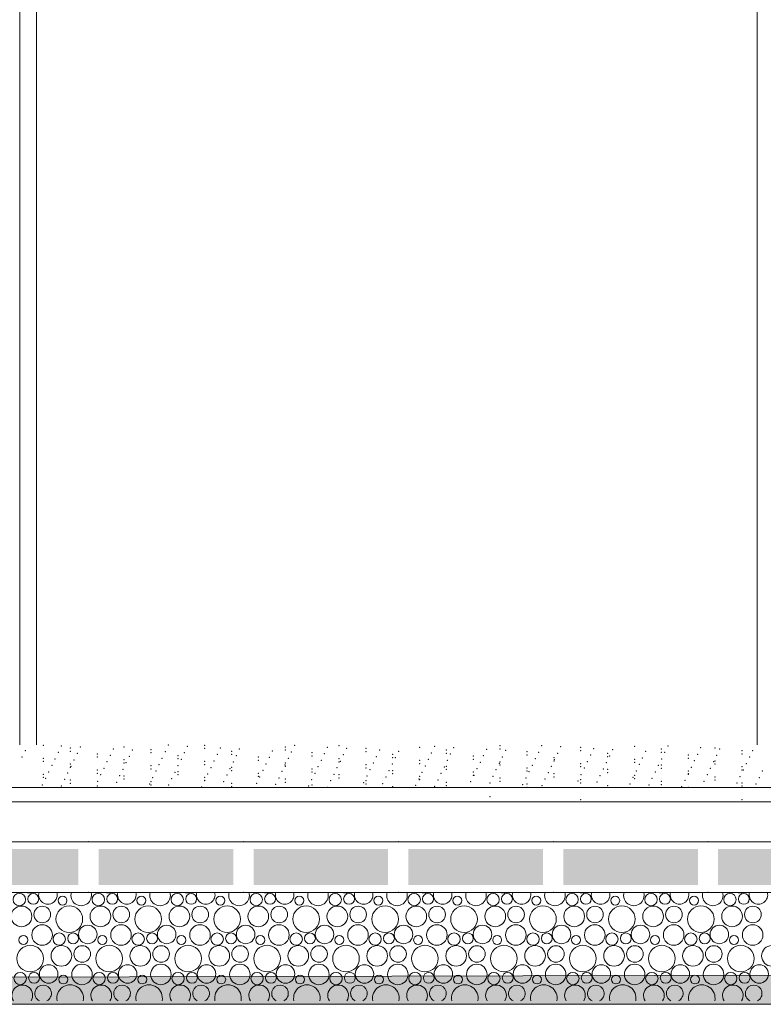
# Model space of a CAD drawing. Header units: millimetres. Extents: x -94601 to -15166, y -300 to 6935.
# Tile 55 of 97: x -48897 to -47869, y -300 to 1062. Entities that reach past the tile are written whole.
import ezdxf

# ---------------------------------------------------------------- set-up
doc = ezdxf.new("R2010")
doc.units = ezdxf.units.MM
doc.header["$MEASUREMENT"] = 0
for name, color, linetype in [('Nouveau_Menuis_Ext _ Murs-rideaux.Menuis_Ext', 7, 'Continuous'), ('Nouveau_Terrain _ Original.Terrain', 7, 'Continuous'), ('Nouveau_VRD _ Voirie 3d.VRD', 7, 'Continuous')]:
    doc.layers.add(name, color=color, linetype=linetype)

# ---------------------------------------------------------------- blocks, each defined once
blk = doc.blocks.new('*X51')
at = {"layer": 'Nouveau_VRD _ Voirie 3d.VRD', "color": 33, "linetype": 'Continuous', "lineweight": 15, "true_color": 0xf48e54}
for centre, radius in [((-48897.3, -155.2), 8.58), ((-48878.1, -154.2), 7.52), ((-48788.2, -155.2), 8.58), ((-48769, -154.2), 7.52), ((-48679.1, -155.2), 8.58), ((-48659.9, -154.2), 7.52), ((-48570, -155.2), 8.58), ((-48550.8, -154.2), 7.52), ((-48460.8, -155.2), 8.58), ((-48441.7, -154.2), 7.52), ((-48351.7, -155.2), 8.58), ((-48332.6, -154.2), 7.52), ((-48242.6, -155.2), 8.58), ((-48223.5, -154.2), 7.52), ((-48133.5, -155.2), 8.58), ((-48114.4, -154.2), 7.52), ((-48024.4, -155.2), 8.58), ((-48005.2, -154.2), 7.52), ((-47915.3, -155.2), 8.58), ((-47896.1, -154.2), 7.52), ((-48837.7, -156.5), 6.2), ((-48728.6, -156.5), 6.2), ((-48619.5, -156.5), 6.2), ((-48510.4, -156.5), 6.2), ((-48401.3, -156.5), 6.2), ((-48292.2, -156.5), 6.2), ((-48183, -156.5), 6.2), ((-48073.9, -156.5), 6.2), ((-47964.8, -156.5), 6.2), ((-48894.4, -178.4), 14.3), ((-48865.6, -175.8), 11.5), ((-48828.3, -182.2), 18.4), ((-48785.3, -178.4), 14.3), ((-48756.5, -175.8), 11.5), ((-48719.2, -182.2), 18.4), ((-48676.2, -178.4), 14.3), ((-48647.4, -175.8), 11.5), ((-48610.1, -182.2), 18.4), ((-48567.1, -178.4), 14.3), ((-48538.2, -175.8), 11.5), ((-48501, -182.2), 18.4), ((-48457.9, -178.4), 14.3), ((-48429.1, -175.8), 11.5), ((-48391.9, -182.2), 18.4), ((-48348.8, -178.4), 14.3), ((-48320, -175.8), 11.5), ((-48282.8, -182.2), 18.4), ((-48239.7, -178.4), 14.3), ((-48210.9, -175.8), 11.5), ((-48173.7, -182.2), 18.4), ((-48130.6, -178.4), 14.3), ((-48101.8, -175.8), 11.5), ((-48064.6, -182.2), 18.4), ((-48021.5, -178.4), 14.3), ((-47992.7, -175.8), 11.5), ((-47955.5, -182.2), 18.4), ((-47912.4, -178.4), 14.3), ((-47883.6, -175.8), 11.5), ((-48865.9, -204.1), 14.2), ((-48756.8, -204.1), 14.2), ((-48647.7, -204.1), 14.2), ((-48538.6, -204.1), 14.2), ((-48429.4, -204.1), 14.2), ((-48320.3, -204.1), 14.2), ((-48211.2, -204.1), 14.2), ((-48102.1, -204.1), 14.2), ((-47993, -204.1), 14.2), ((-47883.9, -204.1), 14.2), ((-48842.2, -209.8), 8.58), ((-48823, -208.8), 7.52), ((-48802.8, -203.4), 12.8), ((-48733.1, -209.8), 8.58), ((-48713.9, -208.8), 7.52), ((-48693.7, -203.4), 12.8), ((-48624, -209.8), 8.58), ((-48604.8, -208.8), 7.52), ((-48584.6, -203.4), 12.8), ((-48514.8, -209.8), 8.58), ((-48495.7, -208.8), 7.52), ((-48475.5, -203.4), 12.8), ((-48405.7, -209.8), 8.58), ((-48386.6, -208.8), 7.52), ((-48366.4, -203.4), 12.8), ((-48296.6, -209.8), 8.58), ((-48277.5, -208.8), 7.52), ((-48257.3, -203.4), 12.8), ((-48187.5, -209.8), 8.58), ((-48168.4, -208.8), 7.52), ((-48148.1, -203.4), 12.8), ((-48078.4, -209.8), 8.58), ((-48059.2, -208.8), 7.52), ((-48039, -203.4), 12.8), ((-47969.3, -209.8), 8.58), ((-47950.1, -208.8), 7.52), ((-47929.9, -203.4), 12.8), ((-48891.7, -211.1), 6.2), ((-48782.6, -211.1), 6.2), ((-48673.5, -211.1), 6.2), ((-48564.4, -211.1), 6.2), ((-48455.3, -211.1), 6.2), ((-48346.2, -211.1), 6.2), ((-48237, -211.1), 6.2), ((-48127.9, -211.1), 6.2), ((-48018.8, -211.1), 6.2), ((-47909.7, -211.1), 6.2), ((-48882.3, -236.8), 18.4), ((-48839.3, -233), 14.3), ((-48810.5, -230.4), 11.5), ((-48773.2, -236.8), 18.4), ((-48730.2, -233), 14.3), ((-48701.4, -230.4), 11.5), ((-48664.1, -236.8), 18.4), ((-48621.1, -233), 14.3), ((-48592.2, -230.4), 11.5), ((-48555, -236.8), 18.4), ((-48511.9, -233), 14.3), ((-48483.1, -230.4), 11.5), ((-48445.9, -236.8), 18.4), ((-48402.8, -233), 14.3), ((-48374, -230.4), 11.5), ((-48336.8, -236.8), 18.4), ((-48293.7, -233), 14.3), ((-48264.9, -230.4), 11.5), ((-48227.7, -236.8), 18.4), ((-48184.6, -233), 14.3), ((-48155.8, -230.4), 11.5), ((-48118.6, -236.8), 18.4), ((-48075.5, -233), 14.3), ((-48046.7, -230.4), 11.5), ((-48009.5, -236.8), 18.4), ((-47966.4, -233), 14.3), ((-47937.6, -230.4), 11.5), ((-47900.3, -236.8), 18.4), ((-47857.3, -233), 14.3), ((-48810.8, -258.7), 14.2), ((-48701.7, -258.7), 14.2), ((-48592.6, -258.7), 14.2), ((-48483.4, -258.7), 14.2), ((-48374.3, -258.7), 14.2), ((-48265.2, -258.7), 14.2), ((-48156.1, -258.7), 14.2), ((-48047, -258.7), 14.2), ((-47937.9, -258.7), 14.2), ((-48896.2, -264.4), 8.58), ((-48877, -263.4), 7.52), ((-48856.8, -258), 12.8), ((-48787.1, -264.4), 8.58), ((-48767.9, -263.4), 7.52), ((-48747.7, -258), 12.8), ((-48678, -264.4), 8.58), ((-48658.8, -263.4), 7.52), ((-48638.6, -258), 12.8), ((-48568.8, -264.4), 8.58), ((-48549.7, -263.4), 7.52), ((-48529.5, -258), 12.8), ((-48459.7, -264.4), 8.58), ((-48440.6, -263.4), 7.52), ((-48420.4, -258), 12.8), ((-48350.6, -264.4), 8.58), ((-48331.5, -263.4), 7.52), ((-48311.3, -258), 12.8), ((-48241.5, -264.4), 8.58), ((-48222.4, -263.4), 7.52), ((-48202.1, -258), 12.8), ((-48132.4, -264.4), 8.58), ((-48113.2, -263.4), 7.52), ((-48093, -258), 12.8), ((-48023.3, -264.4), 8.58), ((-48004.1, -263.4), 7.52), ((-47983.9, -258), 12.8), ((-47914.2, -264.4), 8.58), ((-47895, -263.4), 7.52), ((-47874.8, -258), 12.8), ((-48836.6, -265.7), 6.2), ((-48727.5, -265.7), 6.2), ((-48618.4, -265.7), 6.2), ((-48509.3, -265.7), 6.2), ((-48400.2, -265.7), 6.2), ((-48291, -265.7), 6.2), ((-48181.9, -265.7), 6.2), ((-48072.8, -265.7), 6.2), ((-47963.7, -265.7), 6.2)]:
    blk.add_circle(centre, radius, dxfattribs=at)
for centre, radius, start, end in [((-48883.5, -127.6), 18.4, 254.0928, 285.9072), ((-48857.9, -148.8), 12.8, 163.5489, 16.4511), ((-48811.9, -149.5), 14.2, 162.5101, 17.4899), ((-48774.3, -127.6), 18.4, 254.0928, 285.9072), ((-48748.8, -148.8), 12.8, 163.5489, 16.4511), ((-48702.8, -149.5), 14.2, 162.5101, 17.4899), ((-48665.2, -127.6), 18.4, 254.0928, 285.9072), ((-48639.7, -148.8), 12.8, 163.5489, 16.4511), ((-48593.7, -149.5), 14.2, 162.5101, 17.4899), ((-48556.1, -127.6), 18.4, 254.0928, 285.9072), ((-48530.6, -148.8), 12.8, 163.5489, 16.4511), ((-48484.6, -149.5), 14.2, 162.5101, 17.4899), ((-48447, -127.6), 18.4, 254.0928, 285.9072), ((-48421.5, -148.8), 12.8, 163.5489, 16.4511), ((-48375.4, -149.5), 14.2, 162.5101, 17.4899), ((-48337.9, -127.6), 18.4, 254.0928, 285.9072), ((-48312.4, -148.8), 12.8, 163.5489, 16.4511), ((-48266.3, -149.5), 14.2, 162.5101, 17.4899), ((-48228.8, -127.6), 18.4, 254.0928, 285.9072), ((-48203.3, -148.8), 12.8, 163.5489, 16.4511), ((-48157.2, -149.5), 14.2, 162.5101, 17.4899), ((-48119.7, -127.6), 18.4, 254.0928, 285.9072), ((-48094.1, -148.8), 12.8, 163.5489, 16.4511), ((-48048.1, -149.5), 14.2, 162.5101, 17.4899), ((-48010.6, -127.6), 18.4, 254.0928, 285.9072), ((-47985, -148.8), 12.8, 163.5489, 16.4511), ((-47939, -149.5), 14.2, 162.5101, 17.4899), ((-47901.5, -127.6), 18.4, 254.0928, 285.9072), ((-47875.9, -148.8), 12.8, 163.5489, 16.4511), ((-48893.3, -287.6), 14.3, 327.777, 212.223), ((-48864.5, -285), 11.5, 296.7325, 243.2675), ((-48827.2, -291.4), 18.4, 347.7576, 192.2424), ((-48784.2, -287.6), 14.3, 327.777, 212.223), ((-48755.4, -285), 11.5, 296.7325, 243.2675), ((-48718.1, -291.4), 18.4, 347.7576, 192.2424), ((-48675.1, -287.6), 14.3, 327.777, 212.223), ((-48646.2, -285), 11.5, 296.7325, 243.2675), ((-48609, -291.4), 18.4, 347.7576, 192.2424), ((-48565.9, -287.6), 14.3, 327.777, 212.223), ((-48537.1, -285), 11.5, 296.7325, 243.2675), ((-48499.9, -291.4), 18.4, 347.7576, 192.2424), ((-48456.8, -287.6), 14.3, 327.777, 212.223), ((-48428, -285), 11.5, 296.7325, 243.2675), ((-48390.8, -291.4), 18.4, 347.7576, 192.2424), ((-48347.7, -287.6), 14.3, 327.777, 212.223), ((-48318.9, -285), 11.5, 296.7325, 243.2675), ((-48281.7, -291.4), 18.4, 347.7576, 192.2424), ((-48238.6, -287.6), 14.3, 327.777, 212.223), ((-48209.8, -285), 11.5, 296.7325, 243.2675), ((-48172.6, -291.4), 18.4, 347.7576, 192.2424), ((-48129.5, -287.6), 14.3, 327.777, 212.223), ((-48100.7, -285), 11.5, 296.7325, 243.2675), ((-48063.5, -291.4), 18.4, 347.7576, 192.2424), ((-48020.4, -287.6), 14.3, 327.777, 212.223), ((-47991.6, -285), 11.5, 296.7325, 243.2675), ((-47954.3, -291.4), 18.4, 347.7576, 192.2424), ((-47911.3, -287.6), 14.3, 327.777, 212.223), ((-47882.5, -285), 11.5, 296.7325, 243.2675)]:
    blk.add_arc(centre, radius, start, end, dxfattribs=at)
blk = doc.blocks.new('*X52')
at = {"layer": 'Nouveau_VRD _ Voirie 3d.VRD', "linetype": 'Continuous', "lineweight": 15, "true_color": 0xb5b5b5}
for points in [[(-49001.8, -85.2), (-49001.8, -135.2), (-48815.8, -135.2), (-48815.8, -85.2)], [(-48787.8, -85.2), (-48787.8, -135.2), (-48601.7, -135.2), (-48601.7, -85.2)], [(-48573.7, -85.2), (-48573.7, -135.2), (-48387.7, -135.2), (-48387.7, -85.2)], [(-48359.7, -85.2), (-48359.7, -135.2), (-48173.6, -135.2), (-48173.6, -85.2)], [(-48145.6, -85.2), (-48145.6, -135.2), (-47959.6, -135.2), (-47959.6, -85.2)], [(-47931.6, -85.2), (-47931.6, -135.2), (-47745.5, -135.2), (-47745.5, -85.2)]]:
    blk.add_hatch(color=253, dxfattribs=at).paths.add_polyline_path(points)
at = {"layer": 'Nouveau_VRD _ Voirie 3d.VRD', "color": 253, "linetype": 'Continuous', "lineweight": 15, "true_color": 0xb5b5b5}
for p in [(-48801.8, -75.2), (-48587.7, -75.2), (-48373.7, -75.2), (-48159.6, -75.2), (-47945.6, -75.2), (-48801.8, -145.2), (-48587.7, -145.2), (-48373.7, -145.2), (-48159.6, -145.2), (-47945.6, -145.2)]:
    blk.add_point(p, dxfattribs=at)
blk = doc.blocks.new('Élément de coupe_40')
at = {"layer": 'Nouveau_VRD _ Voirie 3d.VRD', "color": 251, "linetype": 'Continuous', "lineweight": 15, "true_color": 0x6a6a6a}
blk.add_line((-36763.6, -20), (-82142.3, -20), dxfattribs=at)
at = {"layer": 'Nouveau_VRD _ Voirie 3d.VRD', "color": 7, "linetype": 'Continuous', "lineweight": 15}
for p, q in [((-37013, -75.2), (-81749.3, -75.2)), ((-37013, -145.2), (-81749.3, -145.2))]:
    blk.add_line(p, q, dxfattribs=at)
at = {"layer": 'Nouveau_VRD _ Voirie 3d.VRD', "lineweight": 0}
for name in ['*X52', '*X51']:
    blk.add_blockref(name, (0, 0), dxfattribs=at)
blk = doc.blocks.new('Élément de coupe_41')
at = {"layer": 'Nouveau_VRD _ Voirie 3d.VRD', "color": 251, "linetype": 'Continuous', "lineweight": 15, "true_color": 0x6a6a6a}
blk.add_line((-58330.3, 0), (-47835.3, 0), dxfattribs=at)
at = {"layer": 'Nouveau_VRD _ Voirie 3d.VRD', "color": 254, "linetype": 'Continuous', "lineweight": 15, "true_color": 0xcccccc}
for p in [(-48864, 58.2), (-48839.3, 57.3), (-48826.8, 54.5), (-48813, 55.8), (-48752.6, 56), (-48691.3, 58.4), (-48665, 56.9), (-48641.2, 58.2), (-48529.8, 56), (-48517, 58), (-48471.5, 55.5), (-48455.6, 57.5), (-48344.2, 55.2), (-48323.5, 56.6), (-48297.1, 55.1), (-48232.9, 57.5), (-48175.5, 57.7), (-48149.1, 56.2), (-48121.5, 55.2), (-48047.2, 56.7), (-48001.1, 57.3), (-47955.6, 54.8), (-47935.9, 54.5), (-48893.5, 41.9), (-48889.1, 50.8), (-48843.6, 48.3), (-48826.8, 50.1), (-48817.3, 46.9), (-48789.7, 46.3), (-48789.7, 41.9), (-48771.8, 44.4), (-48767.5, 53.3), (-48745.5, 42.9), (-48741.1, 51.9), (-48715.5, 52.3), (-48715.5, 47.8), (-48695.6, 49.4), (-48678.3, 44.1), (-48669.3, 48), (-48641.2, 53.8), (-48623.8, 45.5), (-48619.5, 54.4), (-48604.1, 50.1), (-48604.1, 45.6), (-48597.5, 44), (-48593.1, 53), (-48567, 41.9), (-48552, 41.5), (-48547.6, 50.5), (-48529.8, 51.5), (-48521.3, 49), (-48492.7, 47.8), (-48492.7, 43.4), (-48475.8, 46.5), (-48449.5, 45.1), (-48445.1, 54.1), (-48418.5, 53.8), (-48418.5, 49.3), (-48404, 42.6), (-48399.6, 51.6), (-48381.4, 45.6), (-48381.4, 41.1), (-48377.7, 41.1), (-48373.3, 50.1), (-48327.8, 47.6), (-48307.1, 51.5), (-48307.1, 47.1), (-48301.5, 46.2), (-48270, 43.4), (-48256, 43.7), (-48251.6, 52.6), (-48232.9, 53), (-48229.7, 42.2), (-48225.3, 51.2), (-48195.7, 49.3), (-48195.7, 44.9), (-48179.8, 48.7), (-48158.6, 41.1), (-48153.5, 47.2), (-48121.5, 50.8), (-48108, 44.7), (-48103.6, 53.7), (-48084.4, 47.1), (-48084.4, 42.6), (-48081.7, 43.3), (-48077.3, 52.3), (-48031.8, 49.8), (-48010.1, 53), (-48010.1, 48.6), (-48005.5, 48.3), (-47973, 44.9), (-47960, 45.8), (-47933.7, 44.4), (-47929.3, 53.3), (-47898.8, 50.8), (-47898.8, 46.3), (-47888.2, 41.9), (-47883.8, 50.8), (-48864, 40.4), (-48864, 35.9), (-48852.4, 30.4), (-48848, 39.4), (-48826.8, 32.2), (-48826.8, 27.8), (-48826, 28.9), (-48821.7, 37.9), (-48776.2, 35.4), (-48752.6, 38.2), (-48752.6, 33.7), (-48749.8, 34), (-48715.5, 30), (-48704.3, 31.5), (-48700, 40.4), (-48678.3, 39.7), (-48678, 30), (-48673.7, 39), (-48641.2, 35.9), (-48641.2, 31.5), (-48632.5, 27.5), (-48628.2, 36.5), (-48604.1, 27.8), (-48601.8, 35), (-48567, 37.4), (-48556.3, 32.5), (-48530, 31.1), (-48529.8, 33.7), (-48529.8, 29.3), (-48525.7, 40.1), (-48484.5, 28.6), (-48480.2, 37.6), (-48455.6, 39.7), (-48455.6, 35.2), (-48453.8, 36.1), (-48418.5, 31.5), (-48408.3, 33.6), (-48382, 32.2), (-48344.2, 37.4), (-48344.2, 33), (-48336.5, 29.7), (-48332.2, 38.6), (-48310.2, 28.2), (-48307.1, 29.3), (-48305.8, 37.2), (-48270, 38.9), (-48260.3, 34.7), (-48234, 33.2), (-48232.9, 35.2), (-48232.9, 30.8), (-48188.5, 30.7), (-48184.2, 39.7), (-48162.2, 29.3), (-48158.6, 36.7), (-48157.8, 38.3), (-48121.5, 33), (-48121.5, 28.5), (-48112.3, 35.8), (-48086, 34.3), (-48047.2, 38.9), (-48047.2, 34.5), (-48040.5, 31.8), (-48036.2, 40.8), (-48014.2, 30.4), (-48010.1, 30.8), (-48009.8, 39.3), (-47973, 40.4), (-47968.7, 27.9), (-47964.3, 36.8), (-47938, 35.4), (-47935.9, 36.7), (-47935.9, 32.2), (-47898.8, 28.5), (-47892.5, 32.9), (-48864, 18.1), (-48864, 13.7), (-48856.7, 21.4), (-48830.4, 20), (-48789.7, 24.1), (-48789.7, 19.6), (-48784.9, 17.5), (-48780.5, 26.4), (-48758.5, 16), (-48754.2, 25), (-48752.6, 15.9), (-48715.5, 25.6), (-48708.7, 22.5), (-48682.4, 21), (-48678.3, 21.8), (-48678.3, 17.4), (-48641.2, 13.7), (-48636.9, 18.5), (-48610.5, 17.1), (-48606.2, 26.1), (-48604.1, 23.3), (-48567, 19.6), (-48567, 15.2), (-48565.1, 14.6), (-48560.7, 23.6), (-48534.4, 22.1), (-48492.7, 25.6), (-48492.7, 21.1), (-48488.9, 19.6), (-48462.5, 18.2), (-48458.2, 27.1), (-48455.6, 17.4), (-48418.5, 27), (-48417.1, 15.7), (-48412.7, 24.6), (-48390.7, 14.2), (-48386.4, 23.2), (-48381.4, 23.3), (-48381.4, 18.9), (-48344.2, 15.2), (-48340.9, 20.7), (-48314.5, 19.3), (-48307.1, 24.8), (-48270, 21.1), (-48270, 16.6), (-48269.1, 16.8), (-48264.7, 25.7), (-48242.7, 15.3), (-48238.4, 24.3), (-48195.7, 27), (-48195.7, 22.6), (-48192.9, 21.8), (-48166.5, 20.3), (-48158.6, 18.9), (-48158.6, 14.4), (-48121, 17.8), (-48116.7, 26.8), (-48094.7, 16.4), (-48090.4, 25.4), (-48084.4, 24.8), (-48084.4, 20.4), (-48049.2, 13.9), (-48047.2, 16.6), (-48044.9, 22.9), (-48018.5, 21.4), (-48010.1, 26.3), (-47973, 22.6), (-47973, 18.9), (-47973, 18.1), (-47946.7, 17.5), (-47942.4, 26.4), (-47935.9, 14.4), (-47901.2, 15), (-47898.8, 24.1), (-47896.9, 23.9), (-47870.5, 22.5), (-48865.4, 3.5), (-48861.1, 12.4), (-48839.1, 2), (-48834.7, 11), (-48826.8, 10), (-48826.8, 5.5), (-48789.7, 1.8), (-48789.2, 8.5), (-48762.9, 7.1), (-48752.6, 11.5), (-48717.4, 4.6), (-48715.5, 7.7), (-48715.5, 3.3), (-48713.1, 13.5), (-48691.1, 3.1), (-48686.7, 12.1), (-48645.6, 0.6), (-48641.2, 9.6), (-48641.2, 9.2), (-48614.9, 8.1), (-48604.1, 5.5), (-48604.1, 1.1), (-48569.4, 5.6), (-48543.1, 4.2), (-48538.7, 13.2), (-48529.8, 11.5), (-48529.8, 7), (-48497.6, 1.7), (-48493.2, 10.7), (-48492.7, 3.3), (-48471.2, 0.2), (-48466.9, 9.2), (-48455.6, 12.9), (-48421.4, 6.7), (-48418.5, 9.2), (-48418.5, 4.8), (-48395.1, 5.3), (-48381.4, 1.1), (-48349.6, 2.8), (-48345.2, 11.7), (-48344.2, 10.7), (-48323.2, 1.3), (-48318.9, 10.3), (-48307.1, 7), (-48307.1, 2.5), (-48273.4, 7.8), (-48247.1, 6.3), (-48232.9, 12.9), (-48232.9, 8.5), (-48201.6, 3.8), (-48197.2, 12.8), (-48195.7, 4.8), (-48195.7, 0.3), (-48175.2, 2.4), (-48170.9, 11.4), (-48125.4, 8.9), (-48121.5, 10.7), (-48121.5, 6.3), (-48099.1, 7.4), (-48084.4, 2.5), (-48053.6, 4.9), (-48047.2, 12.2), (-48027.2, 3.5), (-48022.9, 12.4), (-48010.1, 8.5), (-48010.1, 4), (-47981.8, 1), (-47977.4, 9.9), (-47973, 0.3), (-47951.1, 8.5), (-47935.9, 10), (-47905.6, 6), (-47898.8, 6.3), (-47898.8, 1.8), (-47879.2, 4.5), (-47874.9, 13.5), (-48247.1, -13), (-48121.5, -17.1), (-47898.8, -17.1)]:
    blk.add_point(p, dxfattribs=at)
blk = doc.blocks.new('Élément de coupe_130')
at = {"layer": 'Nouveau_Menuis_Ext _ Murs-rideaux.Menuis_Ext', "color": 251, "linetype": 'Continuous', "lineweight": 15, "true_color": 0x6a6a6a}
for p, q in [((-48896.8, 58.7), (-48896.8, 2435)), ((-48873.8, 58.7), (-48873.8, 2435))]:
    blk.add_line(p, q, dxfattribs=at)
blk = doc.blocks.new('Élément de coupe_152')
at = {"layer": 'Nouveau_Terrain _ Original.Terrain', "linetype": 'Continuous', "lineweight": 15, "true_color": 0xf48e54}
h = blk.add_hatch(dxfattribs=at)
h.set_pattern_fill('Terre', color=33, style=0, pattern_type=2)
h.set_pattern_definition([(45, (0, 0), (-137.8858, 137.8858), []), (45, (-45.96, 45.96), (-275.7716, 275.7716), []), (45, (-91.92, 91.92), (-275.7716, 275.7716), []), (135, (-137.886, 137.886), (45.96194, 45.96194), [195, -195])])
h.paths.add_polyline_path([(-24599, -287.5), (-26213.3, -282.5), (-27475.8, -278.6), (-28431.2, -275.7), (-29150.2, -273.4), (-29692.4, -271.7), (-34914.2, -260.4), (-35607.8, -259.7), (-36383.2, -258.8), (-37203.7, -257.9), (-38035.6, -256.8), (-38848.8, -255.8), (-39617.3, -254.7), (-39814.4, -254.8), (-40203.4, -255.2), (-40585.7, -255.6), (-41317.6, -254.5), (-41705.6, -254.9), (-42360.6, -253.9), (-42753.4, -254.3), (-43138.8, -254.7), (-43713.8, -253.7), (-44102.8, -254.2), (-44484, -254.6), (-44984.4, -253.7), (-45367.9, -254.1), (-45743.3, -254.6), (-64584.6, -300), (-20478, -300), (-22586.9, -293.6)])
at = {"layer": 'Nouveau_Terrain _ Original.Terrain', "color": 7, "linetype": 'Continuous', "lineweight": 15}
blk.add_line((-20478, -300), (-64584.6, -300), dxfattribs=at)
at = {"layer": 'Nouveau_Terrain _ Original.Terrain', "color": 7, "linetype": 'Continuous', "lineweight": 15, "flags": 128}
blk.add_lwpolyline([(-35607.8, -259.7), (-36383.2, -258.8), (-37203.7, -257.9), (-38035.6, -256.8), (-38848.8, -255.8), (-39617.3, -254.7), (-39814.4, -254.8), (-40203.4, -255.2), (-40585.7, -255.6), (-41317.6, -254.5), (-41705.6, -254.9), (-42360.6, -253.9), (-42753.4, -254.3), (-43138.8, -254.7), (-43713.8, -253.7), (-44102.8, -254.2), (-44484, -254.6), (-44984.4, -253.7), (-45367.9, -254.1), (-45743.3, -254.6), (-64584.6, -300)], dxfattribs=at)
blk = doc.blocks.new('Élément de coupe_1647')
at = {"layer": 'Nouveau_Menuis_Ext _ Murs-rideaux.Menuis_Ext', "color": 251, "linetype": 'Continuous', "lineweight": 15, "true_color": 0x6a6a6a}
blk.add_line((-47877.8, 58.7), (-47877.8, 2435), dxfattribs=at)
blk = doc.blocks.new('Élément de coupe_1698')
at = {"layer": 'Nouveau_Menuis_Ext _ Murs-rideaux.Menuis_Ext', "color": 7, "linetype": 'Continuous', "lineweight": 15}
blk.add_line((-47877.9, 2423.5), (-47877.9, 58.7), dxfattribs=at)

msp = doc.modelspace()

# ---------------------------------------------------------------- block references
at = {"layer": 'Nouveau_Menuis_Ext _ Murs-rideaux.Menuis_Ext', "lineweight": 0}
for name in ['Élément de coupe_130', 'Élément de coupe_1647', 'Élément de coupe_1698']:
    msp.add_blockref(name, (0, 0), dxfattribs=at)
at = {"layer": 'Nouveau_Terrain _ Original.Terrain', "lineweight": 0}
msp.add_blockref('Élément de coupe_152', (0, 0), dxfattribs=at)
at = {"layer": 'Nouveau_VRD _ Voirie 3d.VRD', "lineweight": 0}
for name in ['Élément de coupe_41', 'Élément de coupe_40']:
    msp.add_blockref(name, (0, 0), dxfattribs=at)

doc.saveas('drawing.dxf')
